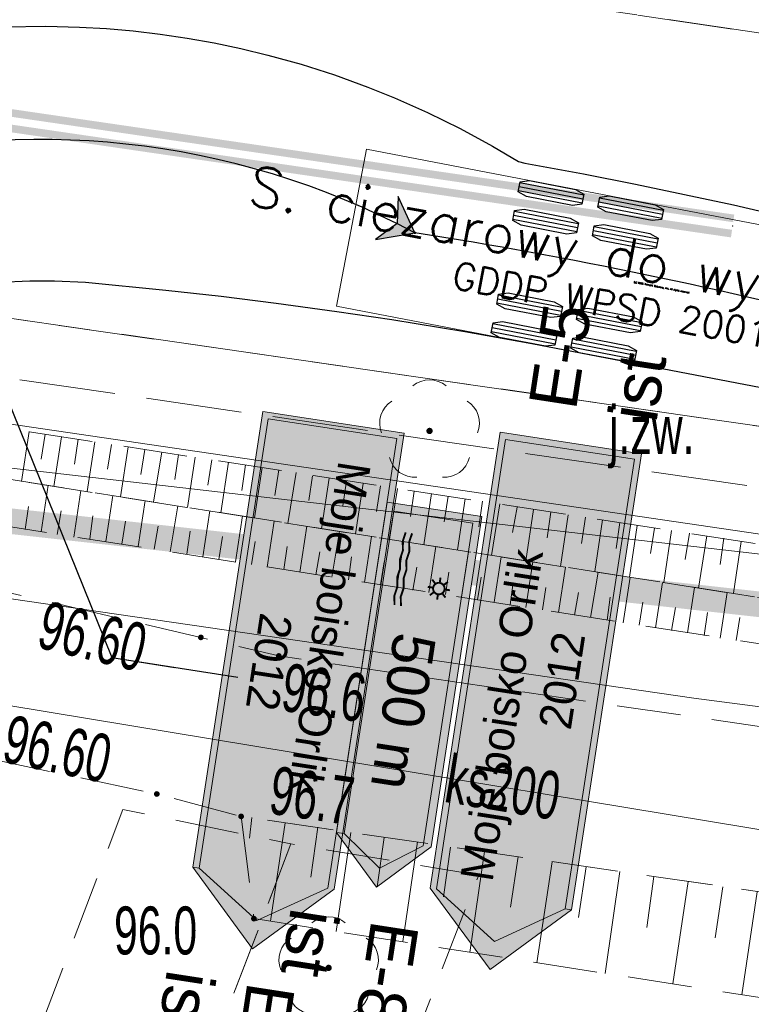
# Model space of a CAD drawing. Header units: metres. Extents: x 6539540 to 6543249, y 5894370 to 5895874.
# Tile 48 of 91: x 6541979 to 6541990, y 5895279 to 5895295. Entities that reach past the tile are written whole.
import ezdxf
from ezdxf.enums import TextEntityAlignment as Align

# ---------------------------------------------------------------- set-up
doc = ezdxf.new("R2010")
doc.units = ezdxf.units.M
for name, pattern in [('0.5_0.5', [1, 0.5, -0.5]), ('1.0_0.5', [1.5, 1, -0.5]), ('1.5_0.5', [2, 1.5, -0.5])]:
    doc.linetypes.add(name, pattern=pattern)
for name, color, linetype in [('000 Inne (niezydentyfikowane)', 7, 'Continuous'), ('219-działka ewidencyjna', 7, 'Continuous'), ('chodnik', 7, 'Continuous'), ('drzewo liściaste', 7, 'Continuous'), ('gaPionowe', 7, 'Continuous'), ('gaPoziome', 7, 'Continuous'), ('jezdnia', 7, 'Continuous'), ('jezdnia-Atr17', 7, 'Continuous'), ('pikieta naturalna', 7, 'Continuous'), ('pikieta naturalna-Atr2', 7, 'Continuous'), ('pikieta sztuczna', 7, 'Continuous'), ('pikieta sztuczna-Atr2', 7, 'Continuous'), ('przewód elektroenergetyczny podziemny', 7, 'Continuous'), ('przewód kanalizacyjny', 7, 'Continuous'), ('przewód kanalizacyjny-Atr1', 7, 'Continuous'), ('przewód wodociągowy', 7, 'Continuous'), ('skarpa nieumocniona', 7, 'Continuous'), ('zadrzewienie  zakrzewienie', 7, 'Continuous'), ('zzz.gaHSDomyslna', 7, 'Continuous'), ('zzz.gaVSDodTekst', 7, 'Continuous'), ('zzz.gaVSDomyslna', 7, 'Continuous'), ('zzz.gaVSNazwa', 7, 'Continuous'), ('zzz.gaVSStan', 7, 'Continuous'), ('zzz.gaVSWielkość', 7, 'Continuous')]:
    doc.layers.add(name, color=color, linetype=linetype)
doc.layers.add('_dr opis', color=7, linetype='Continuous', lineweight=25)
doc.styles.add('GA-ATR-TEXT', font='arial.ttf', dxfattribs={"width": 0.9})
doc.styles.add('GA-SIGN-TEXT', font='GA_OZ_PION.ttf')
doc.styles.add('TSText', font='Simplex.shx')
doc.dimstyles.new('GA-LEADER', dxfattribs={"dimtxt": 1, "dimasz": 1, "dimexe": 1, "dimexo": 1, "dimgap": 1, "dimtad": 1, "dimtxsty": 'Standard', "dimcen": 1, "dimadec": 0, "dimazin": 0, "dimtfac": 1, "dimtmove": 0, "dimatfit": 3, "dimfxl": 1, "dimarcsym": 0})

# ---------------------------------------------------------------- blocks, each defined once
blk = doc.blocks.new('PW01')
at = {"linetype": 'Continuous', "lineweight": 13}
h = blk.add_hatch(color=0, dxfattribs=at)
edge = h.paths.add_edge_path()
edge.add_arc((0, 0), 0.045, 0, 360)
blk = doc.blocks.new('OP021')
at = {"linetype": 'Continuous', "lineweight": 13}
h = blk.add_hatch(color=0, dxfattribs=at)
edge = h.paths.add_edge_path()
edge.add_arc((0, 0), 0.05, 0, 360)
at = {"color": 0, "linetype": 'Continuous', "lineweight": 13}
for centre, start, end in [((0, 0.4), 49.272, 130.728), ((-0.38, 0.124), 121.308, 202.548), ((0.38, 0.124), 337.452, 58.692), ((-0.235, -0.324), 193.221, 274.871), ((0.235, -0.324), 265.129, 346.779)]:
    blk.add_arc(centre, 0.4, start, end, dxfattribs=at)
blk = doc.blocks.new('*U200')
at = {"layer": '_dr opis', "color": 6, "linetype": 'Continuous', "lineweight": 0, "ltscale": 0.3048, "transparency": 33554687}
blk.add_circle((0, 0), 0.0127, dxfattribs=at)
blk = doc.blocks.new('*U201')
at = {"layer": '_dr opis', "transparency": 33554687}
blk.add_hatch(color=4, dxfattribs=at).paths.add_polyline_path([(0, 0), (-0.262, 0.567), (-0.277, 0.145), (-0.616, -0.106)])
at = {"layer": '_dr opis', "color": 4, "linetype": 'Continuous', "ltscale": 0.3048, "transparency": 33554687, "flags": 128}
blk.add_lwpolyline([(0, 0), (-0.262, 0.567), (-0.277, 0.145), (-0.616, -0.106)], close=True, dxfattribs=at)
blk = doc.blocks.new('*U202')
at = {"layer": '_dr opis', "color": 6, "linetype": 'Continuous', "lineweight": 0, "ltscale": 0.3048, "transparency": 33554687}
blk.add_circle((0, 0), 0.0127, dxfattribs=at)
blk = doc.blocks.new('*U205')
at = {"layer": '_dr opis', "color": 3, "linetype": 'Continuous', "ltscale": 0.3048, "transparency": 33554687, "flags": 128}
for points in [[(6541978.822, 5895294.621), (6541979.452, 5895294.632), (6541979.978, 5895294.619), (6541980.4, 5895294.595), (6541980.822, 5895294.558), (6541981.243, 5895294.508), (6541981.665, 5895294.446), (6541982.087, 5895294.371), (6541982.507, 5895294.283), (6541982.928, 5895294.181), (6541983.452, 5895294.036), (6541983.974, 5895293.869), (6541984.495, 5895293.68), (6541984.91, 5895293.513), (6541985.426, 5895293.283), (6541985.938, 5895293.03), (6541986.447, 5895292.753), (6541986.851, 5895292.514), (6541986.953, 5895292.489), (6541987.87, 5895292.32), (6541988.686, 5895292.161), (6541990.219, 5895291.837), (6541991.848, 5895291.456)], [(6541993.726, 5895288.385), (6541987.061, 5895289.663), (6541986.012, 5895289.85), (6541984.869, 5895290.037), (6541984.011, 5895290.165), (6541983.058, 5895290.295), (6541982.196, 5895290.402), (6541981.332, 5895290.499), (6541980.074, 5895290.62), (6541979.59, 5895290.642), (6541979.203, 5895290.643), (6541978.722, 5895290.624)]]:
    blk.add_lwpolyline(points, dxfattribs=at)
blk = doc.blocks.new('*U207')
at = {"layer": '_dr opis', "color": 2, "linetype": 'Continuous', "ltscale": 0.3048, "transparency": 33554687}
for p, q in [((-6.427, 1.1865), (-7.443, 1.1865)), ((-6.427, 1.123), (-7.443, 1.123)), ((-5.157, 1.1865), (-6.173, 1.1865)), ((-5.157, 1.123), (-6.173, 1.123)), ((-6.427, 1.0595), (-7.443, 1.0595)), ((-5.157, 1.0595), (-6.173, 1.0595)), ((-6.427, 0.7295), (-7.443, 0.7295)), ((-6.427, 0.666), (-7.443, 0.666)), ((-5.157, 0.7295), (-6.173, 0.7295)), ((-5.157, 0.666), (-6.173, 0.666)), ((-6.427, 0.6025), (-7.443, 0.6025)), ((-5.157, 0.6025), (-6.173, 0.6025)), ((-6.427, -0.6025), (-7.443, -0.6025)), ((-5.157, -0.6025), (-6.173, -0.6025)), ((-6.427, -0.666), (-7.443, -0.666)), ((-6.427, -0.7295), (-7.443, -0.7295)), ((-5.157, -0.666), (-6.173, -0.666)), ((-5.157, -0.7295), (-6.173, -0.7295)), ((-6.427, -1.0595), (-7.443, -1.0595)), ((-5.157, -1.0595), (-6.173, -1.0595)), ((-6.427, -1.123), (-7.443, -1.123)), ((-6.427, -1.1865), (-7.443, -1.1865)), ((-5.157, -1.123), (-6.173, -1.123)), ((-5.157, -1.1865), (-6.173, -1.1865))]:
    blk.add_line(p, q, dxfattribs=at)
at = {"layer": '_dr opis', "color": 5, "linetype": 'Continuous', "lineweight": 0, "ltscale": 0.3048, "transparency": 33554687}
blk.add_lwpolyline([(0, 1.25), (-9.9, 1.25), (-9.9, -1.25), (0, -1.25), (0, 1.25), (0, 1.25)], close=True, dxfattribs=at)
at = {"layer": '_dr opis', "color": 254, "linetype": 'Continuous', "ltscale": 0.3048, "transparency": 33554687, "flags": 128}
for points in [[(-6.427, 1.202248), (-6.427, 1.043752), (-6.56924, 0.996), (-7.30076, 0.996), (-7.443, 1.043752), (-7.443, 1.202248), (-7.30076, 1.25), (-6.56924, 1.25)], [(-5.157, 1.202248), (-5.157, 1.043752), (-5.29924, 0.996), (-6.03076, 0.996), (-6.173, 1.043752), (-6.173, 1.202248), (-6.03076, 1.25), (-5.29924, 1.25)], [(-6.427, 0.745248), (-6.427, 0.586752), (-6.56924, 0.539), (-7.30076, 0.539), (-7.443, 0.586752), (-7.443, 0.745248), (-7.30076, 0.793), (-6.56924, 0.793)], [(-5.157, 0.745248), (-5.157, 0.586752), (-5.29924, 0.539), (-6.03076, 0.539), (-6.173, 0.586752), (-6.173, 0.745248), (-6.03076, 0.793), (-5.29924, 0.793)], [(-6.427, -0.586752), (-6.427, -0.745248), (-6.56924, -0.793), (-7.30076, -0.793), (-7.443, -0.745248), (-7.443, -0.586752), (-7.30076, -0.539), (-6.56924, -0.539)], [(-5.157, -0.586752), (-5.157, -0.745248), (-5.29924, -0.793), (-6.03076, -0.793), (-6.173, -0.745248), (-6.173, -0.586752), (-6.03076, -0.539), (-5.29924, -0.539)], [(-6.427, -1.043752), (-6.427, -1.202248), (-6.56924, -1.25), (-7.30076, -1.25), (-7.443, -1.202248), (-7.443, -1.043752), (-7.30076, -0.996), (-6.56924, -0.996)], [(-5.157, -1.043752), (-5.157, -1.202248), (-5.29924, -1.25), (-6.03076, -1.25), (-6.173, -1.202248), (-6.173, -1.043752), (-6.03076, -0.996), (-5.29924, -0.996)]]:
    blk.add_lwpolyline(points, close=True, dxfattribs=at)
blk = doc.blocks.new('*U206')
at = {"layer": '_dr opis', "color": 2, "linetype": 'Continuous', "ltscale": 0.3048, "transparency": 33554687}
for p, q in [((0.727, 1.036), (-0.257, 1.29)), ((0.696, 0.913), (-0.288, 1.167)), ((0.711, 0.974), (-0.272, 1.228)), ((0.288, -1.167), (-0.695, -0.912)), ((0.256, -1.29), (-0.727, -1.035)), ((0.272, -1.229), (-0.711, -0.973))]:
    blk.add_line(p, q, dxfattribs=at)
at = {"layer": '_dr opis', "color": 254, "linetype": 'Continuous', "ltscale": 0.3048, "transparency": 33554687, "flags": 128}
for points in [[(0.731, 1.051), (0.692, 0.897), (0.542, 0.887), (-0.166, 1.07), (-0.292, 1.151), (-0.253, 1.305), (-0.103, 1.315), (0.605, 1.133)], [(0.292, -1.152), (0.252, -1.305), (0.102, -1.316), (-0.606, -1.132), (-0.731, -1.05), (-0.691, -0.897), (-0.542, -0.886), (0.166, -1.07)]]:
    blk.add_lwpolyline(points, close=True, dxfattribs=at)
at = {"layer": '_dr opis', "rotation": 349.1345270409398}
blk.add_blockref('*U207', (1.503, -0.288), dxfattribs=at)
at = {"layer": '_dr opis', "color": 4, "transparency": 33554687, "style": 'TSText'}
for s, height, p in [('S. ciezarowy do wywozu smieci', 0.625, (-3.29, 1.001)), ('GDDP WPSD 2001 (PL)', 0.41667, (-3.438, 0.233)), ('(c) 2025 Transoft Solutions, Inc. All rights reserved.', 0.025, (-3.359, 0.645))]:
    blk.add_text(s, height=height, rotation=349.1345, dxfattribs=at).set_placement(p, align=Align.MIDDLE_CENTER)
blk = doc.blocks.new('*U183')
at = {"layer": '_dr opis', "color": 6, "linetype": 'Continuous', "ltscale": 0.3048, "transparency": 33554687}
for centre, radius, start, end in [((6541979.369, 5895280.357), 12.501, 62.0465, 147.8835), ((6541973.515, 5895216.719), 75.594, 75.48672, 81.08534)]:
    blk.add_arc(centre, radius, start, end, dxfattribs=at)
at = {"layer": '_dr opis'}
for name, p in [('*U205', (0, 0)), ('*U206', (6541992.459, 5895289.901)), ('*U201', (6541985.229, 5895291.4))]:
    blk.add_blockref(name, p, dxfattribs=at)
for name, rotation in [('*U200', 332.0464556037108), ('*U202', 351.0853442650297)]:
    blk.add_blockref(name, (6541985.229, 5895291.4), dxfattribs=dict(at, rotation=rotation))
blk = doc.blocks.new('gaVScolumn0')
at = {"color": 0, "linetype": 'ByBlock', "lineweight": -2}
blk.add_line((0, 0), (0, 400), dxfattribs=at)
at = {"color": 7, "style": 'GA-ATR-TEXT', "width": 0.9}
blk.add_attdef('X2', text='', height=150, dxfattribs=at).set_placement((-50, 0), align=Align.BOTTOM_RIGHT)
blk = doc.blocks.new('*U215')
at = {"layer": 'zzz.gaVSDomyslna', "true_color": 0xffffff}
blk.add_hatch(color=7, dxfattribs=at).paths.add_polyline_path([(-597.87005, 0), (-597.87005, 300), (447.87005, 300), (597.87005, 150), (447.87005, 0)])
at = {"layer": 'zzz.gaVSDomyslna', "true_color": 0x2d2d2d}
blk.add_hatch(color=250, dxfattribs=at).paths.add_polyline_path([(447.87005, 25), (537.87005, 150), (447.87005, 275), (-572.87005, 275), (-572.87005, 25), (447.87005, 25), (447.87005, 0), (-597.87005, 0), (-597.87005, 300), (447.87005, 300), (597.87005, 150), (447.87005, 0)])
at = {"layer": 'zzz.gaVSDomyslna', "color": 7, "lineweight": 0, "true_color": 0xffffff}
blk.add_lwpolyline([(-597.87005, 0), (-597.87005, 300), (447.87005, 300), (597.87005, 150), (447.87005, 0)], close=True, dxfattribs=at)
at = {"layer": 'zzz.gaVSDomyslna', "color": 250, "lineweight": 0, "true_color": 0x2d2d2d}
blk.add_lwpolyline([(447.87005, 25), (537.87005, 150), (447.87005, 275), (-572.87005, 275), (-572.87005, 25), (447.87005, 25), (447.87005, 0), (-597.87005, 0), (-597.87005, 300), (447.87005, 300), (597.87005, 150), (447.87005, 0)], close=True, dxfattribs=at)
at = {"layer": 'zzz.gaVSDomyslna', "color": 7, "lineweight": 0}
blk.add_lwpolyline([(447.87005, 0), (-597.87005, 0), (-597.87005, 300), (447.87005, 300), (597.87005, 150), (447.87005, 0)], dxfattribs=at)
blk = doc.blocks.new('*U213')
at = {"layer": 'zzz.gaVSDomyslna', "color": 250, "linetype": 'ByBlock', "lineweight": -2, "true_color": 0x2d2d2d, "const_width": 6}
for points in [[(30.2721, 63.878), (18.2513, 75.8988)], [(43, 86.1501), (43, 69.1501)], [(55.7279, 63.878), (67.7487, 75.8988)], [(8, 51.1501), (25, 51.1501)], [(30.2721, 38.4222), (18.2513, 26.4014)], [(43, 33.1501), (43, 16.1501)], [(55.7279, 38.4222), (67.7487, 26.4014)], [(61, 51.1501), (78, 51.1501)], [(-115, -57.8499), (-86.25, -62.8499), (-57.5, -57.8499), (-28.75, -62.8499), (0, -57.8499), (28.75, -62.8499), (57.5, -57.8499), (86.25, -62.8499), (115, -57.8499)], [(-115, -78.1501), (-86.25, -83.1501), (-57.5, -78.1501), (-28.75, -83.1501), (0, -78.1501), (28.75, -83.1501), (57.5, -78.1501), (86.25, -83.1501), (115, -78.1501)]]:
    blk.add_lwpolyline(points, dxfattribs=at)
blk.add_lwpolyline([(43, 33.1501, 1), (43, 69.1501, 1)], format="xyb", close=True, dxfattribs=at)
blk = doc.blocks.new('*U214')
at = {"layer": 'zzz.gaVSDomyslna', "color": 250, "true_color": 0x2d2d2d, "xscale": 1.000000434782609, "yscale": 1.000000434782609}
blk.add_blockref('*U213', (-397.87, 150), dxfattribs=at)
at = {"layer": 'zzz.gaVSDomyslna', "color": 250, "true_color": 0x2d2d2d, "style": 'GA-SIGN-TEXT'}
blk.add_text('500 m', height=132, dxfattribs=at).set_placement((-202.86995, 84))
blk = doc.blocks.new('*U212')
at = {"layer": 'zzz.gaVSDomyslna'}
for name in ['*U215', '*U214']:
    blk.add_blockref(name, (0, 0), dxfattribs=at)
at = {"layer": 'zzz.gaVSDodTekst', "flags": 1}
blk.add_attdef('Addtext', text='', height=1, dxfattribs=at).set_placement((0, 0), align=Align.MIDDLE_LEFT)
at = {"layer": 'zzz.gaVSDomyslna', "flags": 1}
for tag in ['Width', 'Height', 'Position', 'Route', 'ItemNo', 'ID']:
    blk.add_attdef(tag, text='', height=1, dxfattribs=at).set_placement((0, 0), align=Align.MIDDLE_LEFT)
at = {"layer": 'zzz.gaVSNazwa', "style": 'GA-ATR-TEXT'}
blk.add_attdef('Name', text='', height=150, dxfattribs=at).set_placement((697.87005, 225), align=Align.MIDDLE_LEFT)
at = {"layer": 'zzz.gaVSStan', "style": 'GA-ATR-TEXT'}
blk.add_attdef('State', text='', height=150, dxfattribs=at).set_placement((697.87005, -30), align=Align.MIDDLE_LEFT)
at = {"layer": 'zzz.gaVSWielkość', "flags": 1}
blk.add_attdef('Size', text='', height=1, dxfattribs=at).set_placement((0, 0), align=Align.MIDDLE_LEFT)
blk = doc.blocks.new('*U221')
at = {"layer": 'zzz.gaVSDomyslna', "true_color": 0xffffff}
blk.add_hatch(color=7, dxfattribs=at).paths.add_polyline_path([(-833.665, 0), (-833.665, 448), (609.665, 448), (833.665, 224), (609.665, 0)])
at = {"layer": 'zzz.gaVSDomyslna', "true_color": 0x2e2e2e}
blk.add_hatch(color=250, dxfattribs=at).paths.add_polyline_path([(609.665, 20), (744.065, 224), (609.665, 428), (-813.665, 428), (-813.665, 20), (609.665, 20), (609.665, 0), (-833.665, 0), (-833.665, 448), (609.665, 448), (833.665, 224), (609.665, 0)])
at = {"layer": 'zzz.gaVSDomyslna', "color": 7, "lineweight": 0, "true_color": 0xffffff}
blk.add_lwpolyline([(-833.665, 0), (-833.665, 448), (609.665, 448), (833.665, 224), (609.665, 0)], close=True, dxfattribs=at)
at = {"layer": 'zzz.gaVSDomyslna', "color": 250, "lineweight": 0, "true_color": 0x2e2e2e}
blk.add_lwpolyline([(609.665, 20), (744.065, 224), (609.665, 428), (-813.665, 428), (-813.665, 20), (609.665, 20), (609.665, 0), (-833.665, 0), (-833.665, 448), (609.665, 448), (833.665, 224), (609.665, 0)], close=True, dxfattribs=at)
at = {"layer": 'zzz.gaVSDomyslna', "color": 7, "lineweight": 0}
blk.add_lwpolyline([(609.665, 0), (-833.665, 0), (-833.665, 448), (609.665, 448), (833.665, 224), (609.665, 0)], dxfattribs=at)
blk = doc.blocks.new('*U220')
at = {"layer": 'zzz.gaVSDomyslna', "color": 250, "true_color": 0x2e2e2e, "style": 'GA-SIGN-TEXT'}
for s, p in [('Moje boisko Orlik', (-719.665, 258)), ('2012', (-213.15, 88))]:
    blk.add_text(s, height=102, dxfattribs=at).set_placement(p)
blk = doc.blocks.new('*U219')
at = {"layer": 'zzz.gaVSDomyslna'}
for name in ['*U221', '*U220']:
    blk.add_blockref(name, (0, 0), dxfattribs=at)
at = {"layer": 'zzz.gaVSDodTekst', "flags": 1}
blk.add_attdef('Addtext', text='', height=1, dxfattribs=at).set_placement((0, 0), align=Align.MIDDLE_LEFT)
at = {"layer": 'zzz.gaVSDomyslna', "flags": 1}
for tag in ['Width', 'Height', 'Position', 'Route', 'ItemNo', 'ID']:
    blk.add_attdef(tag, text='', height=1, dxfattribs=at).set_placement((0, 0), align=Align.MIDDLE_LEFT)
at = {"layer": 'zzz.gaVSNazwa', "style": 'GA-ATR-TEXT'}
blk.add_attdef('Name', text='', height=150, dxfattribs=at).set_placement((933.665, 299), align=Align.MIDDLE_LEFT)
at = {"layer": 'zzz.gaVSStan', "style": 'GA-ATR-TEXT'}
blk.add_attdef('State', text='', height=150, dxfattribs=at).set_placement((933.665, 44), align=Align.MIDDLE_LEFT)
at = {"layer": 'zzz.gaVSWielkość', "flags": 1}
blk.add_attdef('Size', text='', height=1, dxfattribs=at).set_placement((0, 0), align=Align.MIDDLE_LEFT)
blk = doc.blocks.new('*U225')
at = {"layer": 'zzz.gaVSDomyslna', "true_color": 0xffffff}
blk.add_hatch(color=7, dxfattribs=at).paths.add_polyline_path([(833.665, 0), (833.665, 448), (-609.665, 448), (-833.665, 224), (-609.665, 0)])
at = {"layer": 'zzz.gaVSDomyslna', "true_color": 0x2e2e2e}
blk.add_hatch(color=250, dxfattribs=at).paths.add_polyline_path([(-609.665, 20), (-744.065, 224), (-609.665, 428), (813.665, 428), (813.665, 20), (-609.665, 20), (-609.665, 0), (833.665, 0), (833.665, 448), (-609.665, 448), (-833.665, 224), (-609.665, 0)])
at = {"layer": 'zzz.gaVSDomyslna', "color": 7, "lineweight": 0, "true_color": 0xffffff}
blk.add_lwpolyline([(833.665, 0), (833.665, 448), (-609.665, 448), (-833.665, 224), (-609.665, 0)], close=True, dxfattribs=at)
at = {"layer": 'zzz.gaVSDomyslna', "color": 250, "lineweight": 0, "true_color": 0x2e2e2e}
blk.add_lwpolyline([(-609.665, 20), (-744.065, 224), (-609.665, 428), (813.665, 428), (813.665, 20), (-609.665, 20), (-609.665, 0), (833.665, 0), (833.665, 448), (-609.665, 448), (-833.665, 224), (-609.665, 0)], close=True, dxfattribs=at)
at = {"layer": 'zzz.gaVSDomyslna', "color": 7, "lineweight": 0}
blk.add_lwpolyline([(-609.665, 0), (833.665, 0), (833.665, 448), (-609.665, 448), (-833.665, 224), (-609.665, 0)], dxfattribs=at)
blk = doc.blocks.new('*U224')
at = {"layer": 'zzz.gaVSDomyslna', "color": 250, "true_color": 0x2e2e2e, "style": 'GA-SIGN-TEXT'}
for s, p in [('Moje boisko Orlik', (-563.665, 258)), ('2012', (-57.15, 88))]:
    blk.add_text(s, height=102, dxfattribs=at).set_placement(p)
blk = doc.blocks.new('*U223')
at = {"layer": 'zzz.gaVSDomyslna'}
for name in ['*U225', '*U224']:
    blk.add_blockref(name, (0, 0), dxfattribs=at)
at = {"layer": 'zzz.gaVSDodTekst', "flags": 1}
blk.add_attdef('Addtext', text='', height=1, dxfattribs=at).set_placement((0, 0), align=Align.MIDDLE_LEFT)
at = {"layer": 'zzz.gaVSDomyslna', "flags": 1}
for tag in ['Width', 'Height', 'Position', 'Route', 'ItemNo', 'ID']:
    blk.add_attdef(tag, text='', height=1, dxfattribs=at).set_placement((0, 0), align=Align.MIDDLE_LEFT)
at = {"layer": 'zzz.gaVSNazwa', "style": 'GA-ATR-TEXT'}
blk.add_attdef('Name', text='', height=150, dxfattribs=at).set_placement((933.665, 299), align=Align.MIDDLE_LEFT)
at = {"layer": 'zzz.gaVSStan', "style": 'GA-ATR-TEXT'}
blk.add_attdef('State', text='', height=150, dxfattribs=at).set_placement((933.665, 44), align=Align.MIDDLE_LEFT)
at = {"layer": 'zzz.gaVSWielkość', "flags": 1}
blk.add_attdef('Size', text='', height=1, dxfattribs=at).set_placement((0, 0), align=Align.MIDDLE_LEFT)
blk = doc.blocks.new('gaHSPos')
at = {"color": 7, "linetype": 'Continuous', "lineweight": 0}
blk.add_point((0, 0), dxfattribs=at)
blk = doc.blocks.new('*U230')
at = {"layer": 'zzz.gaHSDomyslna', "color": 253, "const_width": 0.12}
for points in [[(19.168, -2.675), (0.017, 0.119)], [(19.133, -2.913), (-0.017, -0.119)]]:
    blk.add_lwpolyline(points, dxfattribs=at)
at = {"color": 253}
for p in [(0, 0), (19.15, -2.794)]:
    blk.add_blockref('gaHSPos', p, dxfattribs=at)

msp = doc.modelspace()

# ---------------------------------------------------------------- linework, layer by layer
at = {"layer": '000 Inne (niezydentyfikowane)', "color": 7, "linetype": 'Continuous', "lineweight": 13}
for p, q in [((6541979.19, 5895288.29), (6541979.07, 5895287.51)), ((6541979.44, 5895288.25), (6541979.38, 5895287.86)), ((6541979.7, 5895288.21), (6541979.58, 5895287.43)), ((6541979.96, 5895288.17), (6541979.9, 5895287.78)), ((6541980.22, 5895288.13), (6541980.1, 5895287.35)), ((6541980.48, 5895288.09), (6541980.42, 5895287.7)), ((6541980.74, 5895288.05), (6541980.62, 5895287.27)), ((6541981, 5895288.01), (6541980.94, 5895287.62)), ((6541981.27, 5895287.97), (6541981.14, 5895287.19)), ((6541981.53, 5895287.93), (6541981.47, 5895287.54)), ((6541981.79, 5895287.89), (6541981.67, 5895287.1)), ((6541982.05, 5895287.85), (6541981.99, 5895287.45)), ((6541982.31, 5895287.81), (6541982.19, 5895287.02)), ((6541982.58, 5895287.77), (6541982.52, 5895287.37)), ((6541982.84, 5895287.73), (6541982.72, 5895286.94)), ((6541983.1, 5895287.69), (6541983.04, 5895287.29)), ((6541983.37, 5895287.65), (6541983.24, 5895286.85)), ((6541983.63, 5895287.6), (6541983.57, 5895287.21)), ((6541983.89, 5895287.56), (6541983.77, 5895286.77)), ((6541979.38, 5895286.72), (6541979.49, 5895287.45)), ((6541984.16, 5895287.52), (6541984.1, 5895287.13)), ((6541984.42, 5895287.48), (6541984.3, 5895286.69)), ((6541984.69, 5895287.44), (6541984.63, 5895287.04)), ((6541979.89, 5895286.64), (6541980, 5895287.37)), ((6541980.39, 5895286.57), (6541980.5, 5895287.29)), ((6541984.96, 5895287.4), (6541984.83, 5895286.6)), ((6541985.22, 5895287.36), (6541985.16, 5895286.96)), ((6541985.49, 5895287.32), (6541985.37, 5895286.52)), ((6541985.75, 5895287.28), (6541985.69, 5895286.88)), ((6541979.13, 5895286.76), (6541979.18, 5895287.12)), ((6541980.9, 5895286.49), (6541981.01, 5895287.21)), ((6541981.4, 5895286.41), (6541981.52, 5895287.13)), ((6541986.02, 5895287.24), (6541985.9, 5895286.44)), ((6541986.29, 5895287.2), (6541986.23, 5895286.8)), ((6541986.56, 5895287.16), (6541986.43, 5895286.35)), ((6541986.83, 5895287.11), (6541986.76, 5895286.71)), ((6541979.63, 5895286.68), (6541979.69, 5895287.05)), ((6541980.14, 5895286.61), (6541980.19, 5895286.97)), ((6541981.91, 5895286.33), (6541982.02, 5895287.05)), ((6541982.42, 5895286.25), (6541982.53, 5895286.97)), ((6541987.09, 5895287.07), (6541986.97, 5895286.27)), ((6541987.36, 5895287.03), (6541987.3, 5895286.63)), ((6541987.63, 5895286.99), (6541987.51, 5895286.18)), ((6541987.9, 5895286.95), (6541987.84, 5895286.54)), ((6541980.64, 5895286.53), (6541980.7, 5895286.89)), ((6541981.15, 5895286.45), (6541981.21, 5895286.81)), ((6541982.92, 5895286.17), (6541983.03, 5895286.89)), ((6541983.43, 5895286.09), (6541983.54, 5895286.81)), ((6541988.17, 5895286.91), (6541988.05, 5895286.1)), ((6541988.44, 5895286.87), (6541988.38, 5895286.46)), ((6541988.71, 5895286.82), (6541988.59, 5895286.01)), ((6541981.66, 5895286.37), (6541981.71, 5895286.73)), ((6541982.16, 5895286.29), (6541982.22, 5895286.65)), ((6541983.93, 5895286.01), (6541984.05, 5895286.73)), ((6541984.44, 5895285.93), (6541984.55, 5895286.65)), ((6541988.98, 5895286.78), (6541988.92, 5895286.38)), ((6541989.25, 5895286.74), (6541989.13, 5895285.93)), ((6541989.53, 5895286.7), (6541989.46, 5895286.29)), ((6541989.8, 5895286.66), (6541989.67, 5895285.84)), ((6541982.67, 5895286.21), (6541982.73, 5895286.57)), ((6541983.18, 5895286.13), (6541983.23, 5895286.49)), ((6541984.95, 5895285.85), (6541985.06, 5895286.57)), ((6541985.45, 5895285.77), (6541985.56, 5895286.49)), ((6541990.07, 5895286.62), (6541990.01, 5895286.21)), ((6541990.34, 5895286.57), (6541990.22, 5895285.76)), ((6541983.68, 5895286.05), (6541983.74, 5895286.41)), ((6541984.19, 5895285.97), (6541984.24, 5895286.33)), ((6541985.96, 5895285.7), (6541986.07, 5895286.41)), ((6541986.47, 5895285.62), (6541986.58, 5895286.33)), ((6541984.69, 5895285.89), (6541984.75, 5895286.25)), ((6541985.2, 5895285.81), (6541985.26, 5895286.17)), ((6541986.97, 5895285.54), (6541987.08, 5895286.25)), ((6541987.48, 5895285.46), (6541987.59, 5895286.17)), ((6541985.71, 5895285.74), (6541985.76, 5895286.09)), ((6541987.98, 5895285.38), (6541988.1, 5895286.09)), ((6541986.21, 5895285.66), (6541986.27, 5895286.01)), ((6541986.72, 5895285.58), (6541986.77, 5895285.93)), ((6541988.49, 5895285.3), (6541988.6, 5895286.01)), ((6541989, 5895285.22), (6541989.11, 5895285.93)), ((6541987.23, 5895285.5), (6541987.28, 5895285.85)), ((6541987.73, 5895285.42), (6541987.79, 5895285.77)), ((6541989.5, 5895285.14), (6541989.61, 5895285.85)), ((6541990.01, 5895285.06), (6541990.12, 5895285.77)), ((6541988.24, 5895285.34), (6541988.29, 5895285.7)), ((6541988.74, 5895285.26), (6541988.8, 5895285.62)), ((6541989.25, 5895285.18), (6541989.31, 5895285.54)), ((6541989.76, 5895285.1), (6541989.81, 5895285.46)), ((6541990.26, 5895285.02), (6541990.32, 5895285.38)), ((6541982.68, 5895282.25), (6541982.64, 5895281.93)), ((6541983.2, 5895282.17), (6541982.97, 5895280.63)), ((6541983.71, 5895282.1), (6541983.6, 5895281.32)), ((6541984.23, 5895282.02), (6541984, 5895280.47)), ((6541984.75, 5895281.94), (6541984.64, 5895281.17)), ((6541985.27, 5895281.87), (6541985.04, 5895280.31)), ((6541985.79, 5895281.79), (6541985.68, 5895281.01)), ((6541986.32, 5895281.72), (6541986.09, 5895280.14)), ((6541986.85, 5895281.64), (6541986.73, 5895280.85)), ((6541987.38, 5895281.56), (6541987.14, 5895279.98)), ((6541987.91, 5895281.48), (6541987.79, 5895280.69)), ((6541988.44, 5895281.41), (6541988.21, 5895279.81)), ((6541988.97, 5895281.33), (6541988.86, 5895280.53)), ((6541989.51, 5895281.25), (6541989.27, 5895279.65)), ((6541990.05, 5895281.17), (6541989.93, 5895280.37)), ((6541990.59, 5895281.09), (6541990.35, 5895279.48))]:
    msp.add_line(p, q, dxfattribs=at)
at = {"layer": '219-działka ewidencyjna', "color": 84, "linetype": '0.5_0.5', "lineweight": 18, "const_width": 0.4, "flags": 128}
msp.add_lwpolyline([(6541993.053, 5895285.318), (6541971.68, 5895287.69)], dxfattribs=at)
at = {"layer": 'chodnik', "color": 7, "linetype": '1.0_0.5', "lineweight": 18, "flags": 128}
msp.add_lwpolyline([(6541992.355, 5895283.42), (6541983.1, 5895284.78), (6541981.88, 5895285.07), (6541969.5, 5895287.96), (6541968.97, 5895285.43), (6541968.88, 5895285.22), (6541981.19, 5895282.62), (6541982.51, 5895282.27), (6541991.453, 5895280.969)], dxfattribs=at)
at = {"layer": 'jezdnia', "color": 7, "linetype": '1.5_0.5', "lineweight": 18, "flags": 128}
for points in [[(6541996.142, 5895293.716), (6541978.34, 5895296.33), (6541975.64, 5895297.51), (6541973.98, 5895298.64), (6541972.55, 5895300.38), (6541971.73, 5895302.46), (6541971.6, 5895304.22), (6541972.027, 5895308.028)], [(6541996.465, 5895294.593), (6541978.52, 5895297.2), (6541978.34, 5895296.33), (6541996.142, 5895293.716)], [(6541948, 5895294.57), (6541957.75, 5895293), (6541971.67, 5895291.04), (6541973.08, 5895290.9), (6541993.998, 5895287.887)], [(6541993.998, 5895287.887), (6541973.08, 5895290.9), (6541971.13, 5895290.25)], [(6541971.13, 5895290.25), (6541993.662, 5895286.974)]]:
    msp.add_lwpolyline(points, dxfattribs=at)
at = {"layer": 'przewód elektroenergetyczny podziemny', "color": 1, "linetype": 'Continuous', "lineweight": 18, "flags": 128}
for points in [[(6541866.536, 5895156.059), (6541881.79, 5895146.18), (6541888, 5895145.65), (6541889.2, 5895146.27), (6541920.41, 5895192.72), (6541934.77, 5895226.14), (6541941.7, 5895242.6), (6541959.2, 5895289.2), (6541961.49, 5895290.96), (6541993.406, 5895286.278)], [(6541992.474, 5895283.744), (6541989.6, 5895284.12), (6541951, 5895289.73)]]:
    msp.add_lwpolyline(points, dxfattribs=at)
at = {"layer": 'przewód kanalizacyjny', "color": 34, "linetype": 'Continuous', "lineweight": 18, "flags": 128}
msp.add_lwpolyline([(6541937.668, 5895310.287), (6541953.67, 5895307.9), (6541962.61, 5895286.69), (6541991.785, 5895281.872)], dxfattribs=at)
at = {"layer": 'przewód wodociągowy', "color": 5, "linetype": 'Continuous', "lineweight": 18, "flags": 128}
msp.add_lwpolyline([(6541932.098, 5895293.352), (6541934.77, 5895292.78), (6541993.327, 5895286.062)], dxfattribs=at)
at = {"layer": 'skarpa nieumocniona', "color": 7, "linetype": '1.0_0.5', "lineweight": 18, "flags": 128}
for points in [[(6541993.056, 5895285.326), (6541993.05, 5895285.31), (6541976.8, 5895287.87), (6541976.96, 5895288.63), (6541993.345, 5895286.111)], [(6541992.8, 5895284.63), (6541976.65, 5895287.15), (6541976.8, 5895287.87), (6541993.05, 5895285.31)]]:
    msp.add_lwpolyline(points, dxfattribs=at)
msp.add_lwpolyline([(6541991.45, 5895280.97), (6541990.87, 5895279.4), (6541982.71, 5895280.67), (6541982.51, 5895282.27)], close=True, dxfattribs=at)
msp.add_lwpolyline([(6541991.45, 5895280.97), (6541990.87, 5895279.4), (6541982.71, 5895280.67), (6541982.51, 5895282.27)], close=True, dxfattribs=at)
at = {"layer": 'zadrzewienie  zakrzewienie', "color": 7, "linetype": '1.0_0.5', "lineweight": 18, "flags": 128}
for points in [[(6541983.29, 5895281.84), (6541958.91, 5895218.05), (6541946.71, 5895189), (6541942.74, 5895178.74), (6541941.39, 5895176.82), (6541941.01, 5895176.29), (6541937.47, 5895171.27), (6541944.74, 5895189.8), (6541956.29, 5895218.21), (6541980.66, 5895282.38)], [(6541958.91, 5895218.05), (6541960.85, 5895216.53), (6541986.23, 5895281.35), (6541983.29, 5895281.84)]]:
    msp.add_lwpolyline(points, close=True, dxfattribs=at)

# ---------------------------------------------------------------- block references
at = {"layer": '_dr opis'}
msp.add_blockref('*U183', (0, 0), dxfattribs=at)
at = {"layer": 'drzewo liściaste', "color": 94, "linetype": 'Continuous', "lineweight": 18}
for p in [(6541985.46, 5895288.3), (6541983.88, 5895279.9)]:
    msp.add_blockref('OP021', p, dxfattribs=at)
at = {"layer": 'gaPionowe', "xscale": 0.005, "yscale": 0.005}
for name, p, rotation, values in [('*U223', (6541988.148, 5895283.822), 81.25988151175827, {'Name': 'E-5', 'State': 'ist'}), ('*U219', (6541982.216, 5895284.486), 261.2598815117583, {'Name': 'E-5', 'State': 'ist'}), ('*U212', (6541984.342, 5895284.233), 261.2596710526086, {'Name': 'E-8', 'State': 'ist'})]:
    msp.add_blockref(name, p, dxfattribs=dict(at, rotation=rotation)).add_auto_attribs(values)
at = {"layer": 'gaPionowe', "xscale": 0.005, "yscale": 0.005, "rotation": 261.2598815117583}
msp.add_blockref('gaVScolumn0', (6541980.484, 5895284.753), dxfattribs=at)
at = {"layer": 'gaPoziome'}
msp.add_blockref('*U230', (6541971.055, 5895294.3), dxfattribs=at)
at = {"layer": 'pikieta naturalna', "color": 7, "linetype": 'Continuous', "lineweight": 13}
for p in [(6541983.1, 5895284.78), (6541982.51, 5895282.27), (6541982.71, 5895280.67)]:
    msp.add_blockref('PW01', p, dxfattribs=at)
at = {"layer": 'pikieta sztuczna', "color": 7, "linetype": 'Continuous', "lineweight": 13}
for p in [(6541981.88, 5895285.07), (6541981.19, 5895282.62)]:
    msp.add_blockref('PW01', p, dxfattribs=at)

# ---------------------------------------------------------------- texts
at = {"layer": 'jezdnia-Atr17', "color": 7, "width": 0.667}
msp.add_text('j.zw.', height=0.75, dxfattribs=at).set_placement((6541988.27, 5895288.69), align=Align.TOP_LEFT)
msp.add_text('j.zw.', height=0.75, dxfattribs=at).set_placement((6541988.27, 5895288.69), align=Align.TOP_LEFT)
at = {"layer": 'pikieta naturalna-Atr2', "color": 7, "width": 0.667}
for s, rotation, p in [('96.6', -8.248, (6541983.11, 5895283.93, 96.6)), ('96.7', -8.377, (6541982.92, 5895282.32, 96.7))]:
    msp.add_text(s, height=0.75, rotation=rotation, dxfattribs=at).set_placement(p)
msp.add_text('96.0', height=0.75, dxfattribs=at).set_placement((6541980.52, 5895280.11, 96))
at = {"layer": 'pikieta sztuczna-Atr2', "color": 7, "width": 0.667}
msp.add_text('96.60', height=0.75, rotation=346.462, dxfattribs=at).set_placement((6541979.46, 5895285.65, 96.6), align=Align.TOP_LEFT)
msp.add_text('96.60', height=0.75, rotation=348.217, dxfattribs=at).set_placement((6541978.74, 5895283.13, 96.6))
at = {"layer": 'przewód kanalizacyjny-Atr1', "color": 34, "width": 0.667}
msp.add_text('ks200', height=0.75, rotation=-9.376, dxfattribs=at).set_placement((6541985.73, 5895282.87), align=Align.MIDDLE_LEFT)

# ---------------------------------------------------------------- leaders
at = {"layer": 'gaPionowe'}
for points in [[(6541978.707, 5895289.148), (6541980.484, 5895284.753), (6541981.473, 5895284.601)], [(6541972.791, 5895287.567), (6541981.849, 5895270.162), (6541981.849, 5895270.162)]]:
    msp.add_leader(points, dimstyle='GA-LEADER', override={"dimasz": 0.3}, dxfattribs=at)

doc.saveas('drawing.dxf')
